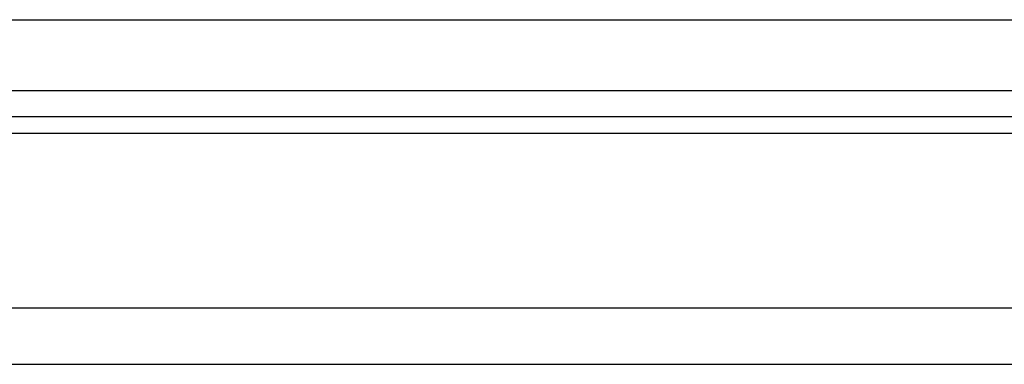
# Model space of a CAD drawing. Header units: millimetres. Extents: x 32 to 345, y -37 to 67.
# Tile 4 of 54: x 249.22 to 270.06, y -18.74 to -11.44. Entities that reach past the tile are written whole.
import ezdxf

# ---------------------------------------------------------------- set-up
doc = ezdxf.new("R2010")
doc.units = ezdxf.units.MM
doc.header["$LTSCALE"] = 0.15
doc.layers.add('OUT', color=3, linetype='CONTINUOUS')

msp = doc.modelspace()

# ---------------------------------------------------------------- linework, layer by layer
at = {"layer": 'OUT', "color": 0}
for p, q in [((217.627, -11.445), (305.627, -11.445)), ((217.627, -12.945), (305.627, -12.945)), ((179.201, -13.499), (337.627, -13.499)), ((179.146, -13.852), (337.627, -13.852)), ((178.024, -17.545), (337.627, -17.545)), ((141.627, -18.745), (337.627, -18.745))]:
    msp.add_line(p, q, dxfattribs=at)

doc.saveas('drawing.dxf')
